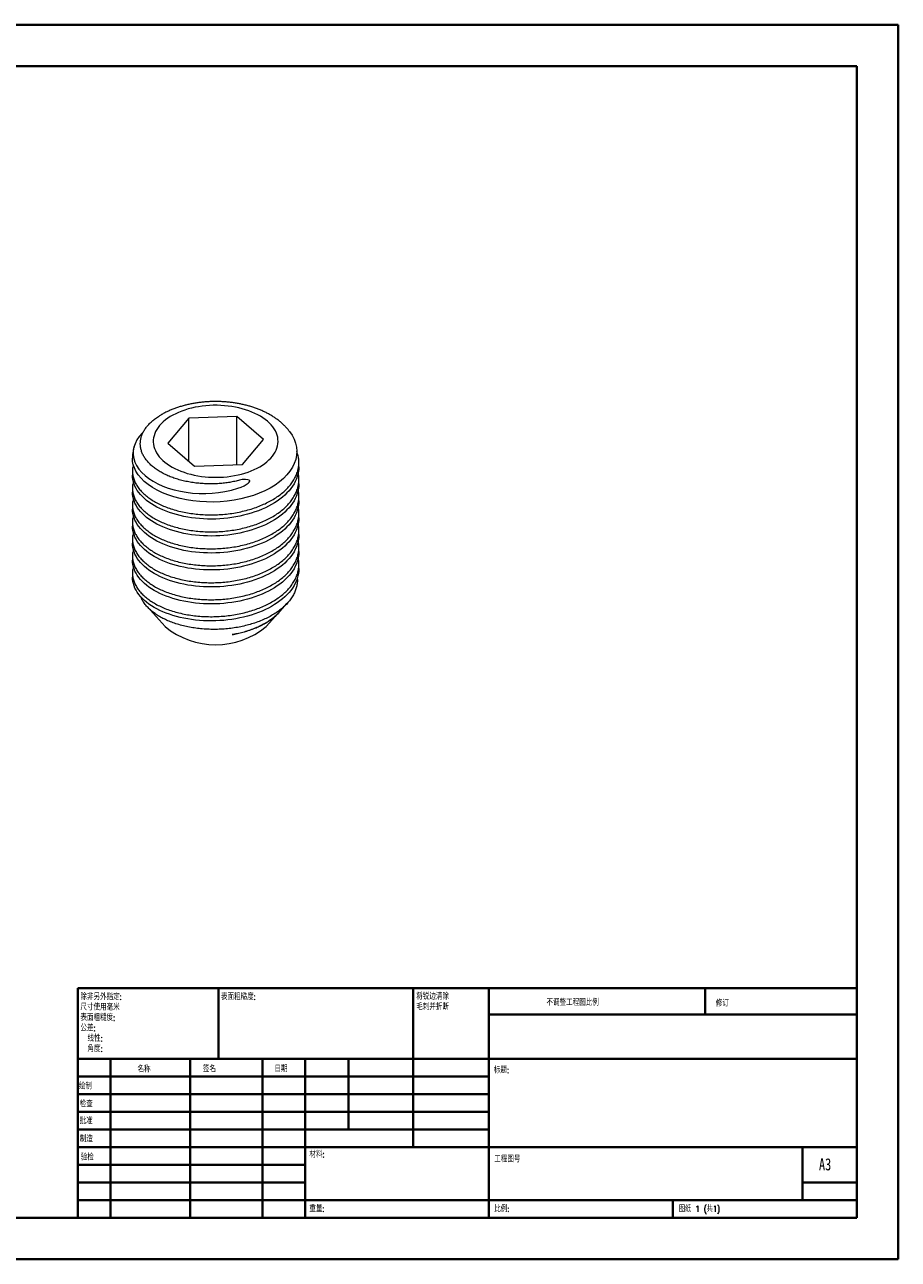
# Model space of a CAD drawing. Header units: millimetres. Extents: x 0 to 420, y 0 to 297.
# Tile 2 of 2: x 210 to 420, y 0 to 297. Entities that reach past the tile are written whole.
import ezdxf

# ---------------------------------------------------------------- set-up
doc = ezdxf.new("R2010")
doc.units = ezdxf.units.MM
doc.styles.add('SLDTEXTSTYLE0', font='TXT', dxfattribs={"width": 0.75, "bigfont": 'bigfont'})
doc.styles.add('SLDTEXTSTYLE1', font='TXT', dxfattribs={"width": 0.75})
doc.styles.add('SLDTEXTSTYLE2', font='TXT', dxfattribs={"width": 0.694444, "bigfont": 'bigfont'})

# ---------------------------------------------------------------- blocks, each defined once
blk = doc.blocks.new('SW_NOTE_0')
at = {"color": 0, "linetype": 'Continuous', "lineweight": 0, "char_height": 1.5, "attachment_point": 1, "style": 'SLDTEXTSTYLE0'}
for s, insert in [('\\M+18FAB锐边\\M+190B4\\M+18F9C', (0, 1.93)), ('\\M+196D1\\M+18E68\\M+19BF3\\M+190DC\\M+19266', (0, -0.57))]:
    blk.add_mtext(s, dxfattribs=dict(at, insert=insert))
blk = doc.blocks.new('SW_NOTE_1')
at = {"color": 0, "linetype": 'Continuous', "lineweight": 0, "char_height": 1.5, "attachment_point": 1, "style": 'SLDTEXTSTYLE0'}
for s, insert in [('\\M+18F9C\\M+194F1另\\M+18A4F\\M+18E77\\M+192E8:', (0, 1.93)), ('\\M+18EDA\\M+190A1\\M+18E67\\M+19770\\M+19F7C\\M+195C4', (0, -0.57)), ('\\M+1955C\\M+196CA\\M+19165糙\\M+19378:', (0, -3.07)), ('\\M+18CF6\\M+18DB7:', (0, -5.57)), ('线\\M+190AB:', (1.69, -8.07)), ('\\M+18A70\\M+19378:', (1.69, -10.57))]:
    blk.add_mtext(s, dxfattribs=dict(at, insert=insert))

msp = doc.modelspace()

# ---------------------------------------------------------------- linework, layer by layer
at = {"color": 7, "linetype": 'Continuous', "lineweight": 40}
for p, q in [((0.08, 297.21), (420.08, 297.21)), ((420.08, 0.21), (420.08, 297.21)), ((25.08, 287.21), (410.08, 287.21)), ((410.08, 287.21), (410.08, 10.21)), ((222.88, 65.46), (410.08, 65.46)), ((222.88, 65.46), (222.88, 10.21)), ((256.68, 48.46), (256.68, 65.46)), ((303.48, 65.46), (303.48, 27.21)), ((321.68, 65.46), (321.68, 10.21)), ((373.68, 59.09), (373.68, 65.46)), ((410.08, 59.09), (321.68, 59.09)), ((410.08, 48.46), (222.88, 48.46)), ((230.68, 48.46), (230.68, 10.21)), ((249.87, 48.46), (249.87, 10.21)), ((267.28, 48.46), (267.28, 10.21)), ((277.48, 10.21), (277.48, 48.46)), ((287.88, 31.46), (287.88, 48.46)), ((321.68, 44.21), (222.88, 44.21)), ((321.68, 39.96), (222.88, 39.96)), ((321.68, 35.71), (222.88, 35.71)), ((321.68, 31.46), (222.88, 31.46)), ((277.48, 27.21), (222.88, 27.21)), ((277.48, 27.21), (410.08, 27.21)), ((397.08, 14.46), (397.08, 27.21)), ((277.48, 22.96), (222.88, 22.96)), ((277.48, 18.71), (222.88, 18.71)), ((410.08, 18.71), (397.08, 18.71)), ((222.88, 14.46), (410.08, 14.46)), ((365.88, 10.21), (365.88, 14.46)), ((25.08, 10.21), (410.08, 10.21)), ((0.08, 0.21), (420.08, 0.21))]:
    msp.add_line(p, q, dxfattribs=at)
at = {"color": 7, "linetype": 'Continuous', "lineweight": 15}
for p, q in [((249.57, 202.53), (244.46, 196.55)), ((261.09, 202.97), (249.57, 202.53)), ((249.57, 192.15), (249.57, 202.53)), ((267.51, 197.43), (261.09, 202.97)), ((261.09, 191.4), (261.09, 202.97)), ((244.46, 196.55), (250.88, 191.01)), ((262.4, 191.45), (267.51, 197.43)), ((235.99, 192.97), (235.99, 192.91)), ((250.88, 191.01), (262.4, 191.45)), ((275.98, 190.87), (275.98, 191.89)), ((235.98, 189.85), (235.98, 188.83)), ((275.98, 186.79), (275.98, 187.8)), ((235.98, 185.76), (235.98, 184.75)), ((235.98, 181.68), (235.98, 180.66)), ((275.98, 182.7), (275.98, 183.72)), ((275.98, 178.62), (275.98, 179.64)), ((235.98, 177.6), (235.98, 176.58)), ((275.98, 174.54), (275.98, 175.56)), ((235.98, 173.52), (235.98, 172.5)), ((235.98, 169.43), (235.98, 168.41)), ((275.98, 170.46), (275.98, 171.47)), ((275.98, 166.37), (275.98, 167.39)), ((235.98, 165.35), (235.98, 164.33)), ((271.44, 156.09), (273.21, 158.03)), ((239.49, 157.22), (243.81, 152.47)), ((268.16, 152.47), (271.1, 155.71))]:
    msp.add_line(p, q, dxfattribs=at)
at = {"color": 7, "linetype": 'Continuous', "lineweight": 15, "flags": 128}
for points in [[(266.59, 190.87), (267.21, 191.25), (267.78, 191.64), (268.31, 192.06), (268.8, 192.5), (269.25, 192.95), (269.64, 193.41), (269.99, 193.89), (270.28, 194.38), (270.53, 194.88), (270.72, 195.38), (270.86, 195.89), (270.95, 196.41), (270.98, 196.93), (270.96, 197.45), (270.89, 197.96), (270.76, 198.47), (270.58, 198.98), (270.35, 199.48), (270.07, 199.97), (269.73, 200.45), (269.35, 200.92), (268.92, 201.38), (268.44, 201.82), (267.92, 202.24), (267.35, 202.64), (266.75, 203.02), (266.1, 203.38), (265.42, 203.72), (264.71, 204.04), (263.96, 204.32), (263.19, 204.59), (262.39, 204.82), (261.57, 205.03), (260.73, 205.21), (259.87, 205.36), (258.99, 205.48), (258.11, 205.56), (257.22, 205.62), (256.32, 205.65), (255.42, 205.65), (254.53, 205.61), (253.64, 205.54), (252.76, 205.45), (251.89, 205.32), (251.03, 205.17), (250.19, 204.98), (249.37, 204.77), (248.58, 204.52), (247.81, 204.25), (247.08, 203.96), (246.37, 203.64), (245.7, 203.3), (245.06, 202.93), (244.47, 202.54), (243.91, 202.13), (243.4, 201.71), (242.94, 201.27), (242.52, 200.81), (242.15, 200.34), (241.83, 199.85), (241.55, 199.36), (241.34, 198.86), (241.17, 198.35), (241.05, 197.83), (240.99, 197.32), (240.99, 196.8), (241.03, 196.28), (241.14, 195.77), (241.29, 195.26), (241.5, 194.75), (241.75, 194.25), (242.06, 193.77), (242.42, 193.29), (242.83, 192.83), (243.28, 192.38), (243.78, 191.95), (244.33, 191.54), (244.91, 191.15), (245.54, 190.78), (246.2, 190.43), (246.9, 190.1), (247.63, 189.8), (248.39, 189.53), (249.17, 189.28), (249.99, 189.06), (250.82, 188.86), (251.67, 188.7), (252.54, 188.56), (253.42, 188.46), (254.3, 188.39), (255.2, 188.34), (256.1, 188.33), (256.99, 188.35), (257.89, 188.4), (258.77, 188.48), (259.65, 188.6), (260.51, 188.74), (261.36, 188.91), (262.19, 189.11), (262.99, 189.34), (263.77, 189.59), (264.53, 189.87), (265.25, 190.18), (265.94, 190.51), (266.59, 190.87)], [(273.73, 199.37), (273.74, 199.36), (274.35, 198.46), (274.83, 197.52), (275.18, 196.54), (275.39, 195.59), (275.47, 194.61), (275.42, 193.63), (275.22, 192.64), (274.89, 191.69), (274.43, 190.74), (273.84, 189.81), (273.11, 188.9), (272.28, 188.06), (271.32, 187.24), (270.25, 186.47), (269.06, 185.75), (267.81, 185.11), (266.47, 184.52), (265.04, 183.99), (263.52, 183.52), (262, 183.14), (260.4, 182.84), (258.77, 182.6), (257.08, 182.45), (255.45, 182.39), (253.8, 182.4), (252.15, 182.49), (250.5, 182.66), (248.94, 182.9), (247.41, 183.22), (245.92, 183.62), (244.48, 184.1), (243.18, 184.62), (241.95, 185.21), (240.79, 185.87), (239.74, 186.59), (238.83, 187.34), (238.04, 188.12), (237.35, 188.96), (236.8, 189.84), (236.45, 190.59), (236.19, 191.35), (236.03, 192.14), (235.98, 192.93), (235.98, 192.93)], [(238.58, 199.21), (238.32, 198.96), (237.63, 198.16), (237.06, 197.31), (236.63, 196.42), (236.34, 195.56), (236.19, 194.67), (236.18, 193.77), (236.32, 192.86), (236.59, 192), (236.99, 191.15), (237.54, 190.31), (238.23, 189.49), (239.01, 188.75), (239.91, 188.04), (240.95, 187.37), (242.1, 186.75), (243.3, 186.21), (244.59, 185.73), (246, 185.31), (247.49, 184.97), (248.93, 184.72), (250.43, 184.54), (252, 184.45), (253.6, 184.43), (255.12, 184.5), (256.66, 184.64), (258.21, 184.88), (259.75, 185.21), (261.32, 185.69), (262.08, 185.98), (262.82, 186.32), (263.32, 186.59), (263.78, 186.91), (264.07, 187.2), (264.16, 187.38), (264.17, 187.46), (264.14, 187.53), (264.1, 187.58), (264.01, 187.64), (263.74, 187.72), (263.15, 187.78), (262.55, 187.79), (262.32, 187.78), (262.32, 187.78)]]:
    msp.add_lwpolyline(points, dxfattribs=at)
at = {"color": 7, "linetype": 'Continuous', "lineweight": 15}
msp.add_arc((255.98, 166.97), 18.93, 229.974, 310.026, dxfattribs=at)
for points, knots in [([(273.73, 199.37), (273.73, 199.37), (273.58, 199.59), (273.25, 199.98), (272.73, 200.56), (272.16, 201.12), (271.55, 201.66), (270.9, 202.18), (270.2, 202.67), (269.47, 203.14), (268.71, 203.59), (267.91, 204), (267.09, 204.38), (266.23, 204.74), (265.36, 205.06), (264.46, 205.35), (263.55, 205.61), (262.62, 205.84), (261.68, 206.04), (260.72, 206.21), (259.76, 206.34), (258.78, 206.45), (257.8, 206.52), (256.82, 206.56), (255.84, 206.57), (254.86, 206.55), (253.88, 206.5), (252.9, 206.42), (251.93, 206.31), (250.97, 206.16), (250.01, 205.98), (249.07, 205.78), (248.15, 205.54), (247.24, 205.27), (246.35, 204.97), (245.47, 204.63), (244.62, 204.27), (243.8, 203.87), (243.22, 203.57), (242.93, 203.39), (242.9, 203.37)], [0, 0, 0, 0, 0.000592, 0.026368, 0.052543, 0.079113, 0.106055, 0.133329, 0.160881, 0.18865, 0.216572, 0.244588, 0.272644, 0.30069, 0.328698, 0.356652, 0.384541, 0.412362, 0.440118, 0.467814, 0.495456, 0.523055, 0.550621, 0.578165, 0.605699, 0.633235, 0.660783, 0.688353, 0.715958, 0.74361, 0.771321, 0.799103, 0.826964, 0.854915, 0.88296, 0.911102, 0.939338, 0.967659, 0.996045, 1, 1, 1, 1]), ([(262.32, 187.78), (261.94, 187.68), (261.17, 187.47), (259.97, 187.22), (258.74, 187.02), (257.44, 186.87), (256.1, 186.77), (254.71, 186.74), (253.31, 186.78), (251.91, 186.88), (250.53, 187.04), (249.17, 187.28), (247.84, 187.58), (246.57, 187.94), (245.35, 188.36), (244.2, 188.84), (243.12, 189.38), (242.13, 189.97), (241.22, 190.61), (240.41, 191.28), (239.7, 192), (239.1, 192.75), (238.61, 193.53), (238.24, 194.33), (237.98, 195.16), (237.86, 195.99), (237.86, 196.83), (237.98, 197.65), (238.22, 198.48), (238.59, 199.29), (239.08, 200.09), (239.7, 200.87), (240.44, 201.62), (241.29, 202.32), (242.11, 202.91), (242.68, 203.24), (242.9, 203.36)], [0, 0, 0, 0, 0.025694, 0.051692, 0.077843, 0.104306, 0.132497, 0.161074, 0.18984, 0.218999, 0.247992, 0.27739, 0.306994, 0.33702, 0.366298, 0.39599, 0.425892, 0.456217, 0.485848, 0.515884, 0.546127, 0.576792, 0.60701, 0.637658, 0.668524, 0.69984, 0.730088, 0.760746, 0.791613, 0.822905, 0.853914, 0.885365, 0.91704, 0.949176, 0.980212, 1, 1, 1, 1]), ([(236.19, 191.35), (236.14, 191.16), (236.01, 190.66), (235.96, 189.84), (236.03, 188.9), (236.26, 187.95), (236.64, 187.01), (237.18, 186.09), (237.86, 185.21), (238.68, 184.37), (239.62, 183.59), (240.67, 182.85), (241.83, 182.18), (243.1, 181.56), (244.49, 181), (245.98, 180.51), (247.56, 180.09), (249.2, 179.77), (250.88, 179.52), (252.57, 179.37), (254.28, 179.3), (255.99, 179.31), (257.72, 179.4), (259.46, 179.59), (261.18, 179.87), (262.88, 180.24), (264.51, 180.69), (266.07, 181.22), (267.53, 181.82), (268.89, 182.48), (270.15, 183.21), (271.32, 184), (272.39, 184.85), (273.33, 185.77), (274.15, 186.74), (274.83, 187.75), (275.35, 188.77), (275.72, 189.81), (275.94, 190.85), (276.01, 191.89), (275.93, 192.94), (275.75, 193.84), (275.55, 194.38), (275.47, 194.58)], [0, 0, 0, 0, 0.015218, 0.039443, 0.064111, 0.089114, 0.114359, 0.139752, 0.165191, 0.190124, 0.214911, 0.23946, 0.263685, 0.288353, 0.313355, 0.338601, 0.363994, 0.389433, 0.414366, 0.439153, 0.463701, 0.487926, 0.512595, 0.537597, 0.562843, 0.588235, 0.613675, 0.638608, 0.663394, 0.687943, 0.712168, 0.736836, 0.761839, 0.787084, 0.812477, 0.837916, 0.862849, 0.887636, 0.912185, 0.93641, 0.961078, 0.98608, 1, 1, 1, 1]), ([(236.44, 195.89), (236.41, 195.8), (236.31, 195.49), (236.18, 194.94), (236.06, 194.24), (236, 193.58), (235.99, 193.16), (235.99, 192.97)], [0, 0, 0, 0, 0.0926611, 0.3336471, 0.572153, 0.808726, 1, 1, 1, 1]), ([(275.98, 190.87), (275.98, 189.32), (275.48, 187.7), (273.45, 184.69), (271.93, 183.31), (268.32, 181.07), (266.09, 180.11), (261.19, 178.76), (258.54, 178.38), (253.43, 178.22), (250.78, 178.43), (245.88, 179.42), (243.65, 180.21), (240.04, 182.14), (238.52, 183.34), (236.49, 185.99), (235.98, 187.43), (235.98, 188.83)], [0, 0, 0, 0, 0.125, 0.125, 0.25, 0.25, 0.375, 0.375, 0.5, 0.5, 0.625, 0.625, 0.75, 0.75, 0.875, 0.875, 1, 1, 1, 1]), ([(236.2, 187.3), (236.15, 187.09), (236.01, 186.59), (235.96, 185.76), (236.03, 184.82), (236.26, 183.87), (236.64, 182.93), (237.18, 182.01), (237.86, 181.13), (238.68, 180.29), (239.62, 179.5), (240.67, 178.77), (241.83, 178.1), (243.1, 177.48), (244.49, 176.92), (245.98, 176.43), (247.56, 176.01), (249.2, 175.68), (250.88, 175.44), (252.57, 175.28), (254.28, 175.21), (255.99, 175.22), (257.72, 175.32), (259.46, 175.51), (261.18, 175.79), (262.88, 176.16), (264.51, 176.61), (266.07, 177.14), (267.53, 177.74), (268.89, 178.4), (270.15, 179.12), (271.32, 179.91), (272.39, 180.77), (273.33, 181.69), (274.15, 182.66), (274.83, 183.67), (275.35, 184.69), (275.72, 185.73), (275.94, 186.77), (276, 187.81), (275.96, 188.67), (275.84, 189.18), (275.81, 189.34)], [0, 0, 0, 0, 0.016475, 0.041365, 0.066711, 0.0924, 0.118339, 0.144429, 0.170567, 0.196185, 0.221652, 0.246875, 0.271765, 0.297111, 0.3228, 0.348739, 0.374829, 0.400967, 0.426585, 0.452052, 0.477275, 0.502165, 0.527511, 0.5532, 0.579139, 0.605229, 0.631367, 0.656985, 0.682452, 0.707675, 0.732565, 0.757911, 0.7836, 0.809539, 0.835629, 0.861767, 0.887385, 0.912852, 0.938075, 0.962965, 0.988311, 1, 1, 1, 1]), ([(275.98, 186.79), (275.98, 185.24), (275.48, 183.62), (273.45, 180.61), (271.93, 179.23), (268.32, 176.99), (266.09, 176.03), (261.19, 174.68), (258.54, 174.3), (253.43, 174.14), (250.78, 174.35), (245.88, 175.34), (243.65, 176.13), (240.04, 178.05), (238.52, 179.26), (236.49, 181.91), (235.98, 183.35), (235.98, 184.75)], [0, 0, 0, 0, 0.125, 0.125, 0.25, 0.25, 0.375, 0.375, 0.5, 0.5, 0.625, 0.625, 0.75, 0.75, 0.875, 0.875, 1, 1, 1, 1]), ([(236.2, 183.21), (236.15, 183.01), (236.01, 182.5), (235.96, 181.67), (236.03, 180.73), (236.26, 179.79), (236.64, 178.85), (237.18, 177.93), (237.86, 177.04), (238.68, 176.21), (239.62, 175.42), (240.67, 174.69), (241.83, 174.01), (243.1, 173.39), (244.49, 172.83), (245.98, 172.34), (247.56, 171.93), (249.2, 171.6), (250.88, 171.36), (252.57, 171.2), (254.28, 171.13), (255.99, 171.14), (257.72, 171.24), (259.46, 171.43), (261.18, 171.71), (262.88, 172.07), (264.51, 172.53), (266.07, 173.06), (267.53, 173.66), (268.89, 174.32), (270.15, 175.04), (271.32, 175.83), (272.39, 176.69), (273.33, 177.61), (274.15, 178.58), (274.83, 179.58), (275.35, 180.61), (275.72, 181.65), (275.94, 182.69), (276, 183.73), (275.96, 184.59), (275.84, 185.09), (275.81, 185.25)], [0, 0, 0, 0, 0.0164746, 0.0413649, 0.0667107, 0.0923998, 0.1183388, 0.1444286, 0.1705665, 0.1961845, 0.2216518, 0.2468747, 0.2717649, 0.2971108, 0.3227999, 0.3487388, 0.3748286, 0.4009666, 0.4265846, 0.4520519, 0.4772748, 0.502165, 0.5275109, 0.5531999, 0.5791389, 0.6052287, 0.6313666, 0.6569846, 0.6824519, 0.7076748, 0.7325651, 0.7579109, 0.7836, 0.809539, 0.8356287, 0.8617667, 0.8873847, 0.912852, 0.9380749, 0.9629651, 0.988311, 1, 1, 1, 1]), ([(275.98, 182.7), (275.98, 181.15), (275.48, 179.53), (273.45, 176.53), (271.93, 175.15), (268.32, 172.91), (266.09, 171.95), (261.19, 170.6), (258.54, 170.22), (253.43, 170.06), (250.78, 170.26), (245.88, 171.26), (243.65, 172.05), (240.04, 173.97), (238.52, 175.17), (236.49, 177.83), (235.98, 179.27), (235.98, 180.66)], [0, 0, 0, 0, 0.125, 0.125, 0.25, 0.25, 0.375, 0.375, 0.5, 0.5, 0.625, 0.625, 0.75, 0.75, 0.875, 0.875, 1, 1, 1, 1]), ([(236.2, 179.13), (236.15, 178.93), (236.01, 178.42), (235.96, 177.59), (236.03, 176.65), (236.26, 175.7), (236.64, 174.77), (237.18, 173.85), (237.86, 172.96), (238.68, 172.12), (239.62, 171.34), (240.67, 170.61), (241.83, 169.93), (243.1, 169.31), (244.49, 168.75), (245.98, 168.26), (247.56, 167.85), (249.2, 167.52), (250.88, 167.28), (252.57, 167.12), (254.28, 167.05), (255.99, 167.06), (257.72, 167.16), (259.46, 167.34), (261.18, 167.62), (262.88, 167.99), (264.51, 168.44), (266.07, 168.98), (267.53, 169.57), (268.89, 170.24), (270.15, 170.96), (271.32, 171.75), (272.39, 172.61), (273.33, 173.52), (274.15, 174.5), (274.83, 175.5), (275.35, 176.53), (275.72, 177.56), (275.94, 178.6), (276, 179.65), (275.96, 180.5), (275.84, 181.01), (275.81, 181.17)], [0, 0, 0, 0, 0.016475, 0.041365, 0.066711, 0.0924, 0.118339, 0.144429, 0.170567, 0.196185, 0.221652, 0.246875, 0.271765, 0.297111, 0.3228, 0.348739, 0.374829, 0.400967, 0.426585, 0.452052, 0.477275, 0.502165, 0.527511, 0.5532, 0.579139, 0.605229, 0.631367, 0.656985, 0.682452, 0.707675, 0.732565, 0.757911, 0.7836, 0.809539, 0.835629, 0.861767, 0.887385, 0.912852, 0.938075, 0.962965, 0.988311, 1, 1, 1, 1]), ([(275.98, 178.62), (275.98, 177.07), (275.48, 175.45), (273.45, 172.44), (271.93, 171.07), (268.32, 168.83), (266.09, 167.86), (261.19, 166.51), (258.54, 166.13), (253.43, 165.98), (250.78, 166.18), (245.88, 167.18), (243.65, 167.96), (240.04, 169.89), (238.52, 171.09), (236.49, 173.74), (235.98, 175.19), (235.98, 176.58)], [0, 0, 0, 0, 0.125, 0.125, 0.25, 0.25, 0.375, 0.375, 0.5, 0.5, 0.625, 0.625, 0.75, 0.75, 0.875, 0.875, 1, 1, 1, 1]), ([(236.2, 175.05), (236.15, 174.85), (236.01, 174.34), (235.96, 173.51), (236.03, 172.57), (236.26, 171.62), (236.64, 170.68), (237.18, 169.76), (237.86, 168.88), (238.68, 168.04), (239.62, 167.25), (240.67, 166.52), (241.83, 165.85), (243.1, 165.23), (244.49, 164.67), (245.98, 164.18), (247.56, 163.76), (249.2, 163.43), (250.88, 163.19), (252.57, 163.04), (254.28, 162.97), (255.99, 162.98), (257.72, 163.07), (259.46, 163.26), (261.18, 163.54), (262.88, 163.91), (264.51, 164.36), (266.07, 164.89), (267.53, 165.49), (268.89, 166.15), (270.15, 166.88), (271.32, 167.67), (272.39, 168.52), (273.33, 169.44), (274.15, 170.41), (274.83, 171.42), (275.35, 172.44), (275.72, 173.48), (275.94, 174.52), (276, 175.56), (275.96, 176.42), (275.84, 176.93), (275.81, 177.09)], [0, 0, 0, 0, 0.016475, 0.041365, 0.066711, 0.0924, 0.118339, 0.144429, 0.170567, 0.196185, 0.221652, 0.246875, 0.271765, 0.297111, 0.3228, 0.348739, 0.374829, 0.400967, 0.426585, 0.452052, 0.477275, 0.502165, 0.527511, 0.5532, 0.579139, 0.605229, 0.631367, 0.656985, 0.682452, 0.707675, 0.732565, 0.757911, 0.7836, 0.809539, 0.835629, 0.861767, 0.887385, 0.912852, 0.938075, 0.962965, 0.988311, 1, 1, 1, 1]), ([(275.98, 174.54), (275.98, 172.99), (275.48, 171.37), (273.45, 168.36), (271.93, 166.98), (268.32, 164.74), (266.09, 163.78), (261.19, 162.43), (258.54, 162.05), (253.43, 161.89), (250.78, 162.1), (245.88, 163.09), (243.65, 163.88), (240.04, 165.81), (238.52, 167.01), (236.49, 169.66), (235.98, 171.1), (235.98, 172.5)], [0, 0, 0, 0, 0.125, 0.125, 0.25, 0.25, 0.375, 0.375, 0.5, 0.5, 0.625, 0.625, 0.75, 0.75, 0.875, 0.875, 1, 1, 1, 1]), ([(236.2, 170.96), (236.15, 170.76), (236.01, 170.26), (235.96, 169.43), (236.03, 168.48), (236.26, 167.54), (236.64, 166.6), (237.18, 165.68), (237.86, 164.8), (238.68, 163.96), (239.62, 163.17), (240.67, 162.44), (241.83, 161.76), (243.1, 161.14), (244.49, 160.59), (245.98, 160.1), (247.56, 159.68), (249.2, 159.35), (250.88, 159.11), (252.57, 158.95), (254.28, 158.88), (255.99, 158.89), (257.72, 158.99), (259.46, 159.18), (261.18, 159.46), (262.88, 159.83), (264.51, 160.28), (266.07, 160.81), (267.53, 161.41), (268.89, 162.07), (270.15, 162.79), (271.32, 163.58), (272.39, 164.44), (273.33, 165.36), (274.15, 166.33), (274.83, 167.33), (275.35, 168.36), (275.72, 169.4), (275.94, 170.44), (276, 171.48), (275.96, 172.34), (275.84, 172.85), (275.81, 173.01)], [0, 0, 0, 0, 0.016475, 0.041365, 0.066711, 0.0924, 0.118339, 0.144429, 0.170567, 0.196185, 0.221652, 0.246875, 0.271765, 0.297111, 0.3228, 0.348739, 0.374829, 0.400967, 0.426585, 0.452052, 0.477275, 0.502165, 0.527511, 0.5532, 0.579139, 0.605229, 0.631367, 0.656985, 0.682452, 0.707675, 0.732565, 0.757911, 0.7836, 0.809539, 0.835629, 0.861767, 0.887385, 0.912852, 0.938075, 0.962965, 0.988311, 1, 1, 1, 1]), ([(275.98, 170.46), (275.98, 168.9), (275.48, 167.28), (273.45, 164.28), (271.93, 162.9), (268.32, 160.66), (266.09, 159.7), (261.19, 158.35), (258.54, 157.97), (253.43, 157.81), (250.78, 158.02), (245.88, 159.01), (243.65, 159.8), (240.04, 161.72), (238.52, 162.92), (236.49, 165.58), (235.98, 167.02), (235.98, 168.41)], [0, 0, 0, 0, 0.125, 0.125, 0.25, 0.25, 0.375, 0.375, 0.5, 0.5, 0.625, 0.625, 0.75, 0.75, 0.875, 0.875, 1, 1, 1, 1]), ([(236.2, 166.88), (236.15, 166.68), (236.01, 166.17), (235.96, 165.34), (236.03, 164.4), (236.26, 163.46), (236.64, 162.52), (237.18, 161.6), (237.86, 160.71), (238.68, 159.87), (239.62, 159.09), (240.67, 158.36), (241.83, 157.68), (243.1, 157.06), (244.49, 156.5), (245.98, 156.01), (247.56, 155.6), (249.2, 155.27), (250.88, 155.03), (252.57, 154.87), (254.28, 154.8), (255.99, 154.81), (257.72, 154.91), (259.46, 155.1), (261.18, 155.37), (262.88, 155.74), (264.51, 156.2), (266.07, 156.73), (267.53, 157.33), (268.89, 157.99), (270.15, 158.71), (271.32, 159.5), (272.39, 160.36), (273.33, 161.28), (274.15, 162.25), (274.83, 163.25), (275.35, 164.28), (275.72, 165.31), (275.94, 166.35), (276, 167.4), (275.96, 168.25), (275.84, 168.76), (275.81, 168.92)], [0, 0, 0, 0, 0.016475, 0.041365, 0.066711, 0.0924, 0.118339, 0.144429, 0.170567, 0.196185, 0.221652, 0.246875, 0.271765, 0.297111, 0.3228, 0.348739, 0.374829, 0.400967, 0.426585, 0.452052, 0.477275, 0.502165, 0.527511, 0.5532, 0.579139, 0.605229, 0.631367, 0.656985, 0.682452, 0.707675, 0.732565, 0.757911, 0.7836, 0.809539, 0.835629, 0.861767, 0.887385, 0.912852, 0.938075, 0.962965, 0.988311, 1, 1, 1, 1]), ([(275.98, 166.37), (275.98, 164.82), (275.48, 163.2), (273.45, 160.2), (271.93, 158.82), (268.32, 156.58), (266.09, 155.61), (261.19, 154.27), (258.54, 153.89), (253.43, 153.73), (250.78, 153.93), (245.88, 154.93), (243.65, 155.71), (240.04, 157.64), (238.52, 158.84), (236.49, 161.49), (235.98, 162.94), (235.98, 164.33)], [0, 0, 0, 0, 0.125, 0.125, 0.25, 0.25, 0.375, 0.375, 0.5, 0.5, 0.625, 0.625, 0.75, 0.75, 0.875, 0.875, 1, 1, 1, 1]), ([(275.6, 164.05), (275.61, 163.95), (275.65, 163.51), (275.58, 162.74), (275.38, 161.75), (275.04, 160.78), (274.55, 159.81), (273.93, 158.87), (273.19, 157.98), (272.34, 157.13), (271.36, 156.32), (270.27, 155.57), (269.09, 154.87), (267.82, 154.24), (266.45, 153.66), (265.02, 153.16), (263.53, 152.73), (262.01, 152.37), (260.43, 152.09), (258.83, 151.89), (257.22, 151.77), (255.61, 151.73), (253.98, 151.77), (252.39, 151.88), (250.83, 152.08), (249.32, 152.34), (247.85, 152.68), (246.45, 153.09), (245.12, 153.57), (243.88, 154.1), (242.72, 154.7), (241.66, 155.35), (240.72, 156.05), (239.89, 156.79), (239.16, 157.57), (238.58, 158.38), (238.18, 159.06), (238.02, 159.48), (237.97, 159.62)], [0, 0, 0, 0, 0.008731, 0.038845, 0.067819, 0.096999, 0.12683, 0.156887, 0.185503, 0.214631, 0.243759, 0.273417, 0.302033, 0.331175, 0.360317, 0.390006, 0.41824, 0.446982, 0.475724, 0.50499, 0.53317, 0.56186, 0.590549, 0.619772, 0.647707, 0.67615, 0.704592, 0.73356, 0.761303, 0.789544, 0.817784, 0.846542, 0.874177, 0.902319, 0.930462, 0.959129, 0.986435, 1, 1, 1, 1]), ([(259.94, 150.49), (260.37, 150.58), (261.24, 150.74), (262.52, 151.06), (263.78, 151.44), (265, 151.88), (266.2, 152.39), (267.34, 152.96), (268.43, 153.59), (269.43, 154.27), (270.33, 154.99), (271.01, 155.6), (271.34, 155.99), (271.44, 156.1)], [0, 0, 0, 0, 0.091174, 0.183802, 0.276429, 0.370555, 0.466933, 0.565023, 0.663116, 0.762952, 0.860431, 0.95956, 1, 1, 1, 1]), ([(271.17, 155.79), (271.12, 155.74), (270.86, 155.42), (270.28, 154.88), (269.42, 154.17), (268.47, 153.51), (267.41, 152.89), (266.29, 152.33), (265.09, 151.83), (263.84, 151.39), (262.52, 151.01), (261.22, 150.71), (260.34, 150.56), (259.94, 150.49)], [0, 0, 0, 0, 0.01939, 0.121208, 0.218896, 0.318342, 0.417785, 0.519067, 0.616102, 0.714913, 0.813723, 0.914374, 1, 1, 1, 1])]:
    msp.add_open_spline(points, degree=3, knots=knots, dxfattribs=at)

# ---------------------------------------------------------------- block references
at = {"color": 7, "linetype": 'Continuous', "lineweight": 0}
for name, p in [('SW_NOTE_1', (223.47, 62.2)), ('SW_NOTE_0', (304.19, 62.28))]:
    msp.add_blockref(name, p, dxfattribs=at)

# ---------------------------------------------------------------- texts
at = {"color": 7, "linetype": 'Continuous', "lineweight": 0, "attachment_point": 1}
for s, insert, char_height, style in [('\\M+1955C\\M+196CA\\M+19165糙\\M+19378:', (257.25, 64.13), 1.5, 'SLDTEXTSTYLE0'), ('\\M+19573调\\M+190AE\\M+18D48\\M+192F6图\\M+194E4\\M+197E1', (335.49, 62.75), 1.5, 'SLDTEXTSTYLE0'), ('\\M+18F43订', (376.21, 62.55), 1.5, 'SLDTEXTSTYLE0'), ('\\M+196BC\\M+18FCC', (237.2, 46.72), 1.5, 'SLDTEXTSTYLE0'), ('签\\M+196BC', (252.91, 46.78), 1.5, 'SLDTEXTSTYLE0'), ('\\M+193FA\\M+18AFA', (270.09, 46.79), 1.5, 'SLDTEXTSTYLE0'), ('标题:', (322.84, 46.49), 1.5, 'SLDTEXTSTYLE0'), ('绘\\M+190A7', (223.09, 42.64), 1.5, 'SLDTEXTSTYLE0'), ('检查', (223.29, 38.37), 1.5, 'SLDTEXTSTYLE0'), ('\\M+194E1\\M+18F79', (223.28, 34.28), 1.5, 'SLDTEXTSTYLE0'), ('\\M+190A7\\M+191A2', (223.33, 29.95), 1.5, 'SLDTEXTSTYLE0'), ('验检', (223.55, 25.56), 1.5, 'SLDTEXTSTYLE0'), ('\\M+18DDE\\M+197BF:', (278.52, 26.2), 1.5, 'SLDTEXTSTYLE0'), ('\\M+18D48\\M+192F6图\\M+18D86', (322.95, 25.08), 1.5, 'SLDTEXTSTYLE0'), ('A3', (401, 24.52), 2.91, 'SLDTEXTSTYLE1'), ('\\M+18F64\\M+197CA:', (278.5, 13.16), 1.4986, 'SLDTEXTSTYLE0'), ('\\M+194E4\\M+197E1:', (322.95, 13.11), 1.5, 'SLDTEXTSTYLE0'), ('图纸 1 (\\M+18BA41)', (367.36, 13.11), 1.5, 'SLDTEXTSTYLE2')]:
    msp.add_mtext(s, dxfattribs=dict(at, insert=insert, char_height=char_height, style=style))

doc.saveas('drawing.dxf')
